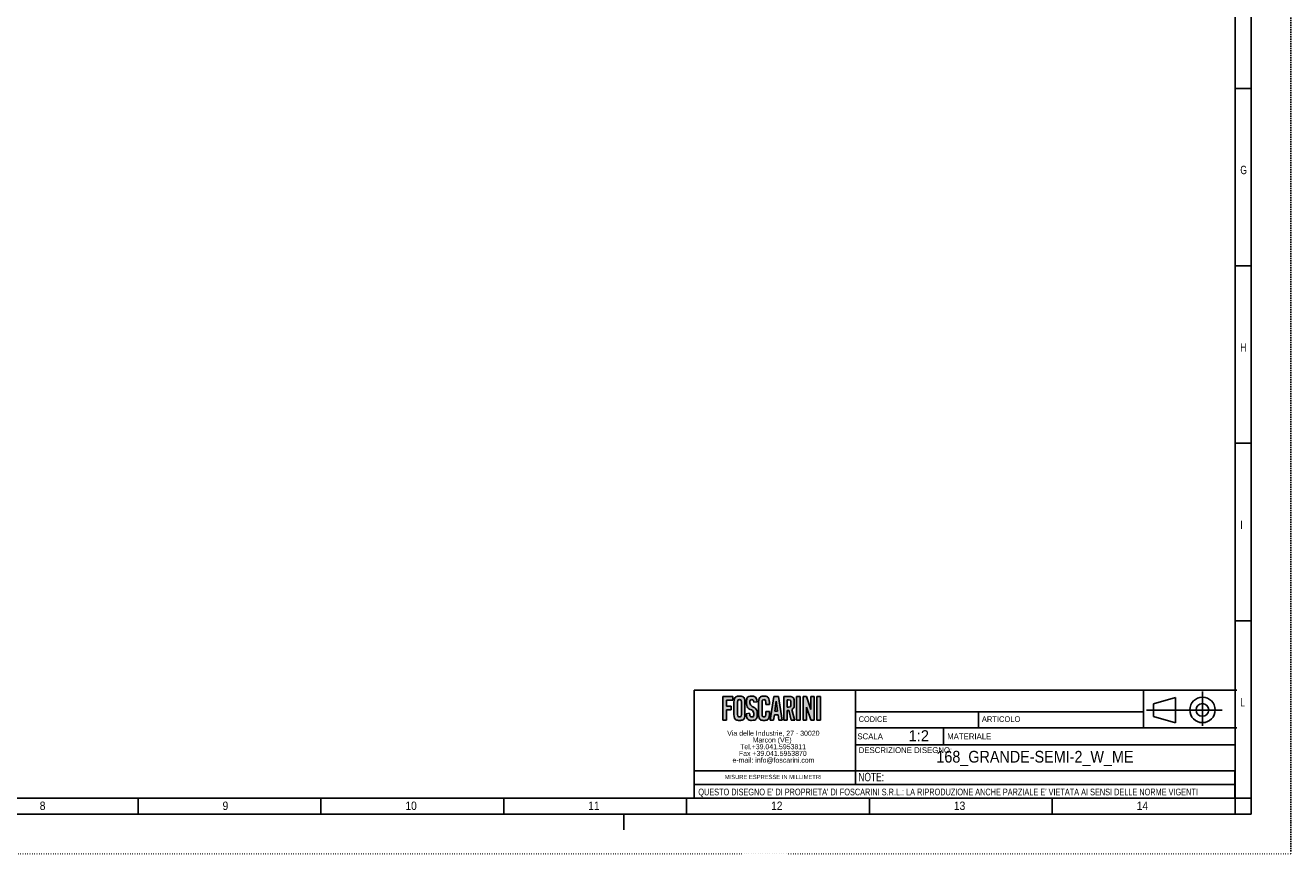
# Model space of a CAD drawing. Extents: x 0 to 841, y 0 to 594.
# Tile 6 of 7: x 443 to 841, y 0 to 261. Entities that reach past the tile are written whole.
import ezdxf
from ezdxf.enums import TextEntityAlignment as Align

# ---------------------------------------------------------------- set-up
doc = ezdxf.new("R2010")
doc.units = 0
doc.linetypes.add('SLD-PUNTI', pattern=[0.635, 0, -0.635])
doc.linetypes.add('SLD-SOLIDO', pattern=[0])
doc.layers.get('0').update_dxf_attribs({"linetype": 'CONTINUOUS'})
for name, color, linetype in [('CARTIGLIO', 7, 'SLD-SOLIDO'), ('DEFAULT', 15, 'SLD-SOLIDO'), ('FORMAT', 7, 'SLD-SOLIDO')]:
    doc.layers.add(name, color=color, linetype=linetype)
doc.styles.add('SLDTEXTSTYLE0', font='ARIAL.TTF', dxfattribs={"width": 0.948})
doc.styles.add('SLDTEXTSTYLE1', font='ARIAL.TTF', dxfattribs={"width": 0.8058})
doc.styles.add('SLDTEXTSTYLE2', font='ARIALN.TTF', dxfattribs={"width": 0.87})
doc.styles.add('SLDTEXTSTYLE3', font='GOTHIC.TTF', dxfattribs={"width": 0.913})
doc.styles.get("Standard").update_dxf_attribs({"font": 'GOTHIC.TTF'})

# ---------------------------------------------------------------- blocks, each defined once
blk = doc.blocks.new('SW_NOTE_0')
at = {"layer": 'CARTIGLIO', "color": 0, "insert": (0, 2.39), "char_height": 1.8521, "attachment_point": 1, "style": 'SLDTEXTSTYLE0'}
blk.add_mtext('DESCRIZIONE DISEGNO:', dxfattribs=at)
blk = doc.blocks.new('SW_NOTE_0_1')
at = {"layer": 'CARTIGLIO', "color": 0, "insert": (0, 2.31), "char_height": 1.793, "attachment_point": 1, "style": 'SLDTEXTSTYLE1'}
blk.add_mtext('CODICE', dxfattribs=at)
blk = doc.blocks.new('SW_NOTE_0_2')
at = {"layer": 'CARTIGLIO', "color": 0, "insert": (0, 2.39), "char_height": 1.851, "attachment_point": 1, "style": 'SLDTEXTSTYLE0'}
blk.add_mtext('SCALA', dxfattribs=at)
blk = doc.blocks.new('SW_NOTE_0_3')
at = {"layer": 'CARTIGLIO', "color": 0, "insert": (0, 2.31), "char_height": 1.793, "attachment_point": 1, "style": 'SLDTEXTSTYLE0'}
blk.add_mtext('ARTICOLO', dxfattribs=at)
blk = doc.blocks.new('SW_NOTE_0_4')
at = {"layer": 'CARTIGLIO', "color": 0, "insert": (0, 2.39), "char_height": 1.851, "attachment_point": 1, "style": 'SLDTEXTSTYLE0'}
blk.add_mtext('MATERIALE', dxfattribs=at)
blk = doc.blocks.new('SW_NOTE_0_5')
at = {"layer": 'DEFAULT', "color": 0, "insert": (3.28, 4.51), "char_height": 3.5, "attachment_point": 2, "style": 'SLDTEXTSTYLE0'}
blk.add_mtext('1:2', dxfattribs=at)
blk = doc.blocks.new('SW_NOTE_0_6')
at = {"layer": 'CARTIGLIO', "color": 0, "insert": (14.88, 1.71), "char_height": 1.3229, "attachment_point": 2, "style": 'SLDTEXTSTYLE0'}
blk.add_mtext('MISURE ESPRESSE IN MILLIMETRI', dxfattribs=at)
blk = doc.blocks.new('SW_NOTE_0_7')
at = {"layer": 'CARTIGLIO', "color": 0, "insert": (0, 2.73), "char_height": 2.11667, "attachment_point": 1, "style": 'SLDTEXTSTYLE2'}
blk.add_mtext("QUESTO DISEGNO E' DI PROPRIETA' DI FOSCARINI S.R.L.: LA RIPRODUZIONE ANCHE PARZIALE E' VIETATA AI SENSI DELLE NORME VIGENTI", dxfattribs=at)
blk = doc.blocks.new('SW_NOTE_0_8')
at = {"layer": 'CARTIGLIO', "color": 0, "insert": (0, 3.41), "char_height": 2.646, "attachment_point": 1, "style": 'SLDTEXTSTYLE2'}
blk.add_mtext('NOTE:', dxfattribs=at)
blk = doc.blocks.new('SW_NOTE_0_9')
at = {"color": 0, "linetype": 'CONTINUOUS', "char_height": 1.5875, "attachment_point": 2, "style": 'SLDTEXTSTYLE0'}
for s, insert in [('Via delle Industrie, 27 - 30020 ', (14.56, 2.05)), ('Marcon (VE)', (14.17, -0.07)), ('Tel.+39.041.5953811 ', (14.47, -2.19)), ('e-mail: info@foscarini.com', (14.59, -6.42)), ('Fax +39.041.5953870 ', (14.39, -4.3))]:
    blk.add_mtext(s, dxfattribs=dict(at, insert=insert))
blk = doc.blocks.new('BLOCCO1')
at = {"layer": 'FORMAT'}
for points in [[(-99.41, 46.99), (-97.41, 46.99), (-97.41, 48.13), (-100.55, 48.13), (-100.55, 40.69), (-99.41, 40.69), (-99.41, 43.96), (-97.92, 43.96), (-97.92, 45.1), (-99.41, 45.1)], [(-76.23, 40.69), (-77.37, 40.69), (-77.37, 48.13), (-76.23, 48.13)], [(-71.83, 48.13), (-72.91, 48.13), (-72.91, 43.98), (-74.22, 48.13), (-75.29, 48.13), (-75.29, 40.69), (-74.22, 40.69), (-74.22, 44.8), (-72.91, 40.71), (-72.91, 40.71), (-72.91, 40.69), (-71.83, 40.69)], [(-69.8, 40.69), (-70.94, 40.69), (-70.94, 48.13), (-69.8, 48.13)]]:
    blk.add_hatch(color=256, dxfattribs=at).paths.add_polyline_path(points, flags=0)
h = blk.add_hatch(color=256, dxfattribs=at)
edge = h.paths.add_edge_path(flags=0)
edge.add_spline(control_points=[(-97.07, 42.49), (-97.07, 41.44), (-96.52, 40.59), (-95.35, 40.59), (-94.17, 40.59), (-93.62, 41.44), (-93.62, 42.49)], knot_values=[0, 0, 0, 0, 1, 2, 3, 4, 4, 4, 4], weights=[1, 1, 1, 1, 1, 1, 1], degree=3, periodic=0)
edge.add_line((-93.62, 42.49), (-93.62, 46.32))
edge.add_spline(control_points=[(-93.62, 46.32), (-93.62, 47.37), (-94.17, 48.23), (-95.35, 48.23), (-96.52, 48.23), (-97.07, 47.37), (-97.07, 46.32)], knot_values=[0, 0, 0, 0, 1, 2, 3, 4, 4, 4, 4], weights=[1, 1, 1, 1, 1, 1, 1], degree=3, periodic=0)
edge.add_line((-97.07, 46.32), (-97.07, 42.49))
edge = h.paths.add_edge_path(flags=0)
edge.add_line((-95.94, 42.52), (-95.94, 46.29))
edge.add_spline(control_points=[(-95.94, 46.29), (-95.94, 46.85), (-95.8, 47.12), (-95.35, 47.12), (-94.89, 47.12), (-94.75, 46.85), (-94.75, 46.29)], knot_values=[0, 0, 0, 0, 1, 2, 3, 4, 4, 4, 4], weights=[1, 1, 1, 1, 1, 1, 1], degree=3, periodic=0)
edge.add_line((-94.75, 46.29), (-94.75, 42.52))
edge.add_spline(control_points=[(-94.75, 42.52), (-94.75, 41.97), (-94.89, 41.7), (-95.35, 41.7), (-95.8, 41.7), (-95.94, 41.97), (-95.94, 42.52)], knot_values=[0, 0, 0, 0, 1, 2, 3, 4, 4, 4, 4], weights=[1, 1, 1, 1, 1, 1, 1], degree=3, periodic=0)
h = blk.add_hatch(color=256, dxfattribs=at)
edge = h.paths.add_edge_path(flags=0)
edge.add_spline(control_points=[(-90.84, 46.29), (-90.89, 46.93), (-91.19, 47.12), (-91.44, 47.12), (-91.8, 47.12), (-92.05, 46.85), (-92.05, 46.39), (-92.05, 45.12), (-89.77, 44.51), (-89.77, 42.49), (-89.77, 41.27), (-90.5, 40.59), (-91.55, 40.59), (-92.59, 40.59), (-93.19, 41.54), (-93.23, 42.65)], knot_values=[0, 0, 0, 0, 1, 2, 3, 4, 5, 6, 7, 8, 9, 10, 11, 12, 13, 13, 13, 13], weights=[1, 1, 1, 1, 1, 1, 1, 1, 1, 1, 1, 1, 1, 1, 1, 1], degree=3, periodic=0)
edge.add_line((-93.23, 42.65), (-92.16, 42.82))
edge.add_spline(control_points=[(-92.16, 42.82), (-92.12, 42.07), (-91.85, 41.7), (-91.49, 41.7), (-91.1, 41.7), (-90.84, 41.94), (-90.84, 42.38), (-90.84, 43.85), (-93.12, 44.24), (-93.12, 46.38), (-93.12, 47.56), (-92.49, 48.23), (-91.38, 48.23), (-90.47, 48.23), (-89.87, 47.48), (-89.77, 46.43)], knot_values=[0, 0, 0, 0, 1, 2, 3, 4, 5, 6, 7, 8, 9, 10, 11, 12, 13, 13, 13, 13], weights=[1, 1, 1, 1, 1, 1, 1, 1, 1, 1, 1, 1, 1, 1, 1, 1], degree=3, periodic=0)
edge.add_line((-89.77, 46.43), (-90.84, 46.29))
h = blk.add_hatch(color=256, dxfattribs=at)
edge = h.paths.add_edge_path(flags=0)
edge.add_line((-85.91, 45.64), (-87.05, 45.64))
edge.add_line((-87.05, 45.64), (-87.05, 46.22))
edge.add_spline(control_points=[(-87.05, 46.22), (-87.05, 46.85), (-87.31, 47.12), (-87.6, 47.12), (-88.06, 47.12), (-88.2, 46.85), (-88.2, 46.29)], knot_values=[0, 0, 0, 0, 1, 2, 3, 4, 4, 4, 4], weights=[1, 1, 1, 1, 1, 1, 1], degree=3, periodic=0)
edge.add_line((-88.2, 46.29), (-88.2, 42.52))
edge.add_spline(control_points=[(-88.2, 42.52), (-88.2, 41.97), (-88.06, 41.7), (-87.6, 41.7), (-87.19, 41.7), (-87.05, 41.97), (-87.05, 42.45)], knot_values=[0, 0, 0, 0, 1, 2, 3, 4, 4, 4, 4], weights=[1, 1, 1, 1, 1, 1, 1], degree=3, periodic=0)
edge.add_line((-87.05, 42.45), (-87.05, 43.35))
edge.add_line((-87.05, 43.35), (-85.91, 43.35))
edge.add_line((-85.91, 43.35), (-85.91, 42.49))
edge.add_spline(control_points=[(-85.91, 42.49), (-85.91, 41.44), (-86.46, 40.59), (-87.6, 40.59), (-88.79, 40.59), (-89.34, 41.44), (-89.34, 42.49)], knot_values=[0, 0, 0, 0, 1, 2, 3, 4, 4, 4, 4], weights=[1, 1, 1, 1, 1, 1, 1], degree=3, periodic=0)
edge.add_line((-89.34, 42.49), (-89.34, 46.32))
edge.add_spline(control_points=[(-89.34, 46.32), (-89.34, 47.37), (-88.79, 48.23), (-87.6, 48.23), (-86.46, 48.23), (-85.91, 47.3), (-85.91, 46.19)], knot_values=[0, 0, 0, 0, 1, 2, 3, 4, 4, 4, 4], weights=[1, 1, 1, 1, 1, 1, 1], degree=3, periodic=0)
edge.add_line((-85.91, 46.19), (-85.91, 45.64))
h = blk.add_hatch(color=256, dxfattribs=at)
h.paths.add_polyline_path([(-83.2, 42.37), (-82.93, 40.7), (-81.86, 40.7), (-83.05, 48.14), (-84.48, 48.14), (-85.66, 40.7), (-84.59, 40.7), (-84.33, 42.37)], flags=0)
h.paths.add_polyline_path([(-83.76, 46.65), (-83.37, 43.44), (-84.16, 43.44)], flags=0)
h = blk.add_hatch(color=256, dxfattribs=at)
edge = h.paths.add_edge_path(flags=0)
edge.add_line((-79.03, 40.69), (-77.92, 40.69))
edge.add_line((-77.92, 40.69), (-77.92, 40.69))
edge.add_line((-77.92, 40.69), (-77.92, 40.69))
edge.add_line((-77.92, 40.69), (-77.98, 40.91))
edge.add_line((-77.98, 40.91), (-78.82, 44.06))
edge.add_spline(control_points=[(-78.82, 44.06), (-78.46, 44.26), (-78.07, 44.74), (-78.07, 45.93), (-78.07, 47.52), (-78.69, 48.13), (-79.89, 48.13)], knot_values=[0, 0, 0, 0, 1, 2, 3, 4, 4, 4, 4], weights=[1, 1, 1, 1, 1, 1, 1], degree=3, periodic=0)
edge.add_line((-79.89, 48.13), (-81.39, 48.13))
edge.add_line((-81.39, 48.13), (-81.39, 40.69))
edge.add_line((-81.39, 40.69), (-80.32, 40.69))
edge.add_line((-80.32, 40.69), (-80.32, 43.74))
edge.add_spline(control_points=[(-80.32, 43.74), (-80.16, 43.74), (-79.98, 43.75), (-79.85, 43.76)], knot_values=[0, 0, 0, 0, 1, 1, 1, 1], weights=[1, 1, 1, 1], degree=3, periodic=0)
edge.add_line((-79.85, 43.76), (-79.03, 40.69))
edge = h.paths.add_edge_path(flags=0)
edge.add_spline(control_points=[(-79.94, 47.08), (-79.36, 47.08), (-79.14, 46.82), (-79.14, 45.93), (-79.14, 45.05), (-79.36, 44.79), (-79.94, 44.79)], knot_values=[0, 0, 0, 0, 1, 2, 3, 4, 4, 4, 4], weights=[1, 1, 1, 1, 1, 1, 1], degree=3, periodic=0)
edge.add_line((-79.94, 44.79), (-80.32, 44.79))
edge.add_line((-80.32, 44.79), (-80.32, 47.08))
edge.add_line((-80.32, 47.08), (-79.94, 47.08))
at = {"layer": 'CARTIGLIO', "color": 218, "linetype": 'SLD-SOLIDO'}
for p, q in [((-109.59, 50.15), (-58.81, 50.15)), ((-58.81, 38.2), (-58.81, 50.15)), ((-58.81, 50.15), (61.25, 50.15)), ((31.84, 38.2), (31.84, 50.15)), ((-58.81, 43.3), (31.84, 43.3)), ((-55.6, 40.25), (-55.6, 40.25)), ((-20.05, 43.3), (-20.05, 38.2)), ((-58.81, 38.2), (-58.81, 24.66)), ((-58.81, 38.2), (61.25, 38.2)), ((-31.12, 38.2), (-31.12, 32.88)), ((-58.81, 32.88), (60.69, 32.88)), ((-58.81, 24.66), (-109.59, 24.66)), ((60.69, 24.66), (-58.81, 24.66)), ((-58.81, 24.66), (-58.81, 20.34)), ((60.69, 20.34), (60.69, 24.66)), ((60.69, 20.29), (60.69, 24.66)), ((-109.59, 20.34), (60.69, 20.34)), ((60.69, 16.08), (60.69, 20.34)), ((60.69, 16.08), (60.69, 20.29)), ((-109.59, 16.08), (60.69, 16.08)), ((-109.59, 16.08), (60.69, 16.08)), ((-109.59, 16.08), (60.69, 16.08))]:
    blk.add_line(p, q, dxfattribs=at)
at = {"layer": 'FORMAT', "color": 218}
for p, q in [((-109.59, 50.15), (-109.59, 16.08)), ((50.45, 49.66), (50.45, 38.89)), ((35, 45.8), (41.93, 47.8)), ((35, 45.8), (35, 41.8)), ((41.93, 47.8), (41.93, 39.8)), ((56.65, 43.8), (32.8, 43.8)), ((35, 41.8), (41.93, 39.8))]:
    blk.add_line(p, q, dxfattribs=at)
at = {"layer": 'FORMAT', "color": 7}
for p, q in [((-97.41, 48.13), (-100.55, 48.13)), ((-100.55, 48.13), (-100.55, 40.69)), ((-97.41, 46.99), (-97.41, 48.13)), ((-84.48, 48.14), (-85.66, 40.7)), ((-83.05, 48.14), (-84.48, 48.14)), ((-81.86, 40.7), (-83.05, 48.14)), ((-79.89, 48.13), (-81.39, 48.13)), ((-81.39, 48.13), (-81.39, 40.69)), ((-77.37, 40.69), (-77.37, 48.13)), ((-77.37, 48.13), (-76.23, 48.13)), ((-76.23, 48.13), (-76.23, 40.69)), ((-74.22, 48.13), (-75.29, 48.13)), ((-75.29, 48.13), (-75.29, 40.69)), ((-72.91, 43.98), (-74.22, 48.13)), ((-72.91, 48.13), (-72.91, 43.98)), ((-71.83, 48.13), (-72.91, 48.13)), ((-71.83, 40.69), (-71.83, 48.13)), ((-70.94, 40.69), (-70.94, 48.13)), ((-70.94, 48.13), (-69.8, 48.13)), ((-69.8, 48.13), (-69.8, 40.69)), ((-99.41, 45.1), (-99.41, 46.99)), ((-99.41, 46.99), (-97.41, 46.99)), ((-97.92, 45.1), (-99.41, 45.1)), ((-99.41, 40.69), (-99.41, 43.96)), ((-99.41, 43.96), (-97.92, 43.96)), ((-97.92, 43.96), (-97.92, 45.1)), ((-97.07, 46.32), (-97.07, 42.49)), ((-95.94, 42.52), (-95.94, 46.29)), ((-94.75, 46.29), (-94.75, 42.52)), ((-93.62, 42.49), (-93.62, 46.32)), ((-89.77, 46.43), (-90.84, 46.29)), ((-89.34, 42.49), (-89.34, 46.32)), ((-88.2, 46.29), (-88.2, 42.52)), ((-87.05, 45.64), (-87.05, 46.22)), ((-85.91, 45.64), (-87.05, 45.64)), ((-85.91, 46.19), (-85.91, 45.64)), ((-84.16, 43.44), (-83.76, 46.65)), ((-83.76, 46.65), (-83.37, 43.44)), ((-80.32, 44.79), (-80.32, 47.08)), ((-80.32, 47.08), (-79.94, 47.08)), ((-79.94, 44.79), (-80.32, 44.79)), ((-77.98, 40.91), (-78.82, 44.06)), ((-74.22, 40.69), (-74.22, 44.8)), ((-74.22, 44.8), (-72.91, 40.71)), ((-100.55, 40.69), (-99.41, 40.69)), ((-93.23, 42.65), (-92.16, 42.82)), ((-87.05, 42.45), (-87.05, 43.35)), ((-87.05, 43.35), (-85.91, 43.35)), ((-85.91, 43.35), (-85.91, 42.49)), ((-85.66, 40.7), (-84.59, 40.7)), ((-84.59, 40.7), (-84.33, 42.37)), ((-84.33, 42.37), (-83.2, 42.37)), ((-83.37, 43.44), (-84.16, 43.44)), ((-83.2, 42.37), (-82.93, 40.7)), ((-82.93, 40.7), (-81.86, 40.7)), ((-81.39, 40.69), (-80.32, 40.69)), ((-80.32, 40.69), (-80.32, 43.74)), ((-79.85, 43.76), (-79.03, 40.69)), ((-79.03, 40.69), (-77.92, 40.69)), ((-77.92, 40.69), (-77.98, 40.91)), ((-77.92, 40.69), (-77.92, 40.69)), ((-77.92, 40.69), (-77.92, 40.69)), ((-76.23, 40.69), (-77.37, 40.69)), ((-75.29, 40.69), (-74.22, 40.69)), ((-72.91, 40.71), (-72.91, 40.71)), ((-72.91, 40.71), (-72.91, 40.69)), ((-72.91, 40.69), (-71.83, 40.69)), ((-69.8, 40.69), (-70.94, 40.69))]:
    blk.add_line(p, q, dxfattribs=at)
at = {"layer": 'FORMAT', "color": 218}
for radius in [4, 2]:
    blk.add_circle((50.45, 43.88), radius, dxfattribs=at)
at = {"layer": 'FORMAT', "color": 7}
for points in [[(-93.62, 46.32), (-93.62, 47.37), (-94.17, 48.23), (-95.35, 48.23), (-96.52, 48.23), (-97.07, 47.37), (-97.07, 46.32)], [(-92.16, 42.82), (-92.12, 42.07), (-91.85, 41.7), (-91.49, 41.7), (-91.1, 41.7), (-90.84, 41.94), (-90.84, 42.38), (-90.84, 43.85), (-93.12, 44.24), (-93.12, 46.38), (-93.12, 47.56), (-92.49, 48.23), (-91.38, 48.23), (-90.47, 48.23), (-89.87, 47.48), (-89.77, 46.43)], [(-89.34, 46.32), (-89.34, 47.37), (-88.79, 48.23), (-87.6, 48.23), (-86.46, 48.23), (-85.91, 47.3), (-85.91, 46.19)], [(-78.82, 44.06), (-78.46, 44.26), (-78.07, 44.74), (-78.07, 45.93), (-78.07, 47.52), (-78.69, 48.13), (-79.89, 48.13)], [(-95.94, 46.29), (-95.94, 46.85), (-95.8, 47.12), (-95.35, 47.12), (-94.89, 47.12), (-94.75, 46.85), (-94.75, 46.29)], [(-90.84, 46.29), (-90.89, 46.93), (-91.19, 47.12), (-91.44, 47.12), (-91.8, 47.12), (-92.05, 46.85), (-92.05, 46.39), (-92.05, 45.12), (-89.77, 44.51), (-89.77, 42.49), (-89.77, 41.27), (-90.5, 40.59), (-91.55, 40.59), (-92.59, 40.59), (-93.19, 41.54), (-93.23, 42.65)], [(-87.05, 46.22), (-87.05, 46.85), (-87.31, 47.12), (-87.6, 47.12), (-88.06, 47.12), (-88.2, 46.85), (-88.2, 46.29)], [(-79.94, 47.08), (-79.36, 47.08), (-79.14, 46.82), (-79.14, 45.93), (-79.14, 45.05), (-79.36, 44.79), (-79.94, 44.79)], [(-97.07, 42.49), (-97.07, 41.44), (-96.52, 40.59), (-95.35, 40.59), (-94.17, 40.59), (-93.62, 41.44), (-93.62, 42.49)], [(-94.75, 42.52), (-94.75, 41.97), (-94.89, 41.7), (-95.35, 41.7), (-95.8, 41.7), (-95.94, 41.97), (-95.94, 42.52)], [(-85.91, 42.49), (-85.91, 41.44), (-86.46, 40.59), (-87.6, 40.59), (-88.79, 40.59), (-89.34, 41.44), (-89.34, 42.49)], [(-88.2, 42.52), (-88.2, 41.97), (-88.06, 41.7), (-87.6, 41.7), (-87.19, 41.7), (-87.05, 41.97), (-87.05, 42.45)], [(-80.32, 43.74), (-80.16, 43.74), (-79.98, 43.75), (-79.85, 43.76)]]:
    blk.add_open_spline(points, degree=3, dxfattribs=at)
at = {"color": 7, "linetype": 'CONTINUOUS'}
blk.add_blockref('SW_NOTE_0_9', (-99.23, 35.28), dxfattribs=at)
at = {"layer": 'CARTIGLIO', "color": 7}
for name, p in [('SW_NOTE_0_1', (-57.8, 39.57)), ('SW_NOTE_0_3', (-19.02, 39.57)), ('SW_NOTE_0_2', (-58.21, 34.1)), ('SW_NOTE_0_4', (-29.93, 34.1)), ('SW_NOTE_0', (-57.8, 29.75)), ('SW_NOTE_0_8', (-57.9, 20.65)), ('SW_NOTE_0_6', (-99.59, 21.72)), ('SW_NOTE_0_7', (-108.3, 16.36))]:
    blk.add_blockref(name, p, dxfattribs=at)
at = {"layer": 'DEFAULT', "color": 15}
blk.add_blockref('SW_NOTE_0_5', (-42.16, 32.98), dxfattribs=at)
at = {"layer": 'FORMAT', "color": 7, "style": 'SLDTEXTSTYLE3', "width": 0.913}
blk.add_attdef('AUTOATTR2', text='', height=3.7, dxfattribs=at).set_placement((-25.58, 26.17), align=Align.BOTTOM_LEFT)
at = {"layer": 'FORMAT', "color": 7}
for tag in ['AUTOATTR0', 'AUTOATTR1']:
    blk.add_attdef(tag, (0, 0), '', height=3.53, dxfattribs=at)

msp = doc.modelspace()

# ---------------------------------------------------------------- linework, layer by layer
at = {"color": 7, "linetype": 'SLD-PUNTI'}
for p in [(840.999, 594), (0.001, 0)]:
    msp.add_line(p, (840.999, 0), dxfattribs=at)
at = {"color": 7, "linetype": 'SLD-SOLIDO'}
for p, q in [((828.501, 12.5), (828.501, 581.5)), ((823.501, 17.5), (823.501, 576.5)), ((823.501, 241.1), (828.501, 241.1)), ((823.501, 185.2), (828.501, 185.2)), ((823.501, 129.3), (828.501, 129.3)), ((823.501, 73.4), (828.501, 73.4)), ((823.501, 17.5), (17.501, 17.5)), ((478.072, 12.5), (478.072, 17.5)), ((535.644, 12.5), (535.644, 17.5)), ((593.215, 12.5), (593.215, 17.5)), ((650.787, 12.5), (650.787, 17.5)), ((708.358, 12.5), (708.358, 17.5)), ((765.929, 12.5), (765.929, 17.5)), ((823.501, 12.5), (823.501, 17.5)), ((823.501, 17.5), (828.501, 17.5)), ((828.501, 12.5), (12.501, 12.5)), ((823.501, 12.5), (17.501, 12.5)), ((630.999, 12.5), (630.999, 7.5))]:
    msp.add_line(p, q, dxfattribs=at)

# ---------------------------------------------------------------- block references
at = {"layer": 'FORMAT'}
ref = msp.add_blockref('BLOCCO1', (762.768, 1.418), dxfattribs=at)
ref.add_attrib('AUTOATTR2', '168_GRANDE-SEMI-2_W_ME', dxfattribs={"color": 7, "height": 3.70417, "style": 'SLDTEXTSTYLE3', "width": 0.913}).set_placement((729.432, 27.593), align=Align.BOTTOM_LEFT)

# ---------------------------------------------------------------- texts
at = {"color": 7, "linetype": 'CONTINUOUS', "attachment_point": 1}
for s, insert, char_height, style in [('G', (825.146, 216.748), 2.646, 'SLDTEXTSTYLE2'), ('H', (825.146, 160.848), 2.646, 'SLDTEXTSTYLE2'), ('I', (825.146, 104.948), 2.646, 'SLDTEXTSTYLE2'), ('L', (825.146, 49.048), 2.646, 'SLDTEXTSTYLE2'), ('8', (447.084, 16.42), 2.646, 'SLDTEXTSTYLE3'), ('9', (504.656, 16.42), 2.646, 'SLDTEXTSTYLE3'), ('10', (562.227, 16.42), 2.6458, 'SLDTEXTSTYLE3'), ('11', (619.799, 16.42), 2.6458, 'SLDTEXTSTYLE3'), ('12', (677.37, 16.42), 2.6458, 'SLDTEXTSTYLE3'), ('13', (734.941, 16.42), 2.6458, 'SLDTEXTSTYLE3'), ('14', (792.513, 16.42), 2.6458, 'SLDTEXTSTYLE3')]:
    msp.add_mtext(s, dxfattribs=dict(at, insert=insert, char_height=char_height, style=style))

doc.saveas('drawing.dxf')
